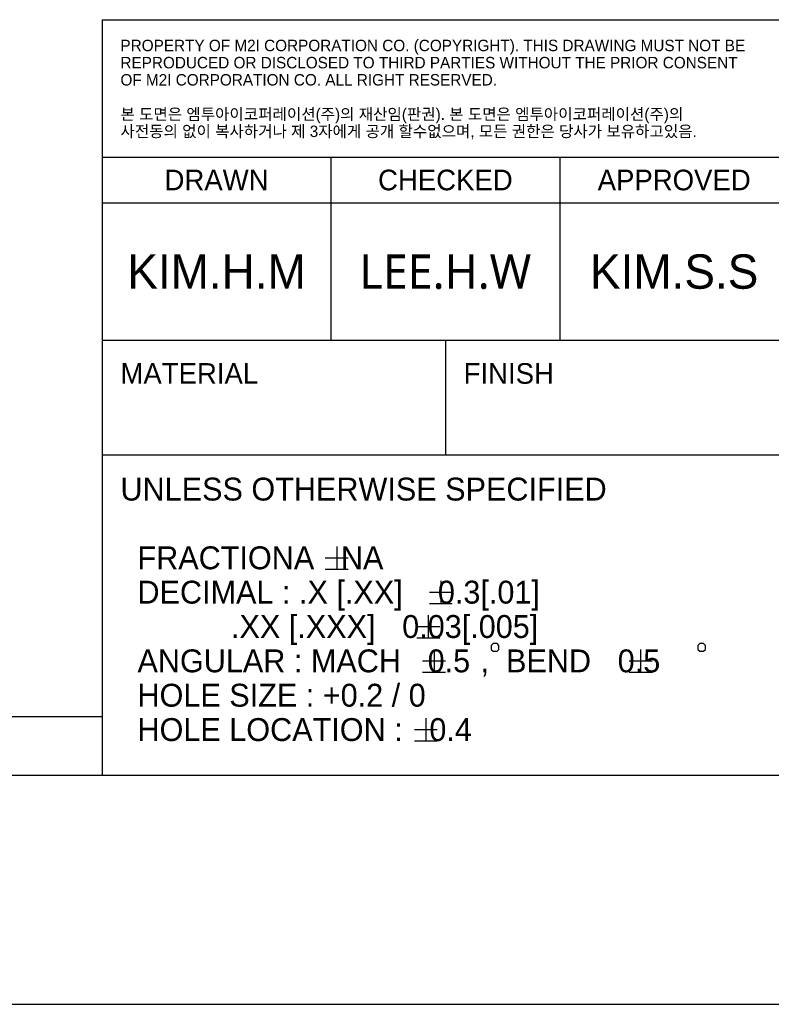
# Model space of a CAD drawing. Header units: inches. Extents: x 0 to 23.4, y 0 to 16.5.
# Tile 13 of 18: x 17.4 to 20, y 0 to 3.4. Entities that reach past the tile are written whole.
import ezdxf

# ---------------------------------------------------------------- set-up
doc = ezdxf.new("R2010")
doc.units = ezdxf.units.IN
doc.header["$LTSCALE"] = 1.28622
doc.header["$MEASUREMENT"] = 0
doc.layers.add('MIO-CMT0A_-FORMAT', color=7, linetype='CONTINUOUS')
doc.styles.add('TEXTSTYLE_2', font='gothic.ttf')
doc.styles.add('TEXTSTYLE_3', font='malgun.ttf')
doc.styles.add('TEXTSTYLE_5', font='triumb.ttf')

msp = doc.modelspace()

# ---------------------------------------------------------------- linework, layer by layer
at = {"layer": 'MIO-CMT0A_-FORMAT', "color": 2, "linetype": 'CONTINUOUS'}
for p, q in [((17.677165, 3.385826), (22.401574, 3.385826)), ((17.677165, 3.385826), (17.677165, 0.787401)), ((17.677165, 2.913385), (22.401574, 2.913385)), ((18.464566, 2.913385), (18.464566, 2.283464)), ((19.251968, 2.913385), (19.251968, 2.283464)), ((17.677165, 2.755905), (22.401574, 2.755905)), ((17.677165, 2.283464), (22.401574, 2.283464)), ((18.858267, 2.283464), (18.858267, 1.889763)), ((17.677165, 1.889763), (20.03937, 1.889763)), ((18.484306, 1.574803), (18.484306, 1.496062)), ((18.444937, 1.535432), (18.523677, 1.535432)), ((18.444937, 1.496062), (18.523677, 1.496062)), ((18.84281, 1.456692), (18.84281, 1.377952)), ((18.803441, 1.417322), (18.882181, 1.417322)), ((18.803441, 1.377952), (18.882181, 1.377952)), ((18.799359, 1.338582), (18.799359, 1.259842)), ((18.759988, 1.299212), (18.838728, 1.299212)), ((18.759988, 1.259842), (18.838728, 1.259842)), ((18.819307, 1.220472), (18.819307, 1.141732)), ((19.530303, 1.220472), (19.530303, 1.141732)), ((18.779938, 1.181102), (18.858678, 1.181102)), ((19.490932, 1.181102), (19.569672, 1.181102)), ((18.779938, 1.141732), (18.858678, 1.141732)), ((19.490932, 1.141732), (19.569672, 1.141732)), ((18.790891, 0.984251), (18.790891, 0.905511)), ((18.751522, 0.944881), (18.830262, 0.944881)), ((18.751522, 0.905511), (18.830262, 0.905511)), ((17.677165, 0.787401), (22.401574, 0.787401))]:
    msp.add_line(p, q, dxfattribs=at)
at = {"layer": 'MIO-CMT0A_-FORMAT', "color": 7, "linetype": 'CONTINUOUS'}
for p, q in [((0.984252, 0.984252), (17.678271, 0.989472)), ((0.787402, 0.787402), (22.603989, 0.787402)), ((0, 0), (23.385827, 0))]:
    msp.add_line(p, q, dxfattribs=at)
at = {"layer": 'MIO-CMT0A_-FORMAT', "color": 2, "linetype": 'CONTINUOUS'}
for points in [[(19.01645, 1.233595), (19.01645, 1.220472), (19.023011, 1.21391), (19.036136, 1.21391), (19.042697, 1.220472), (19.042697, 1.233595), (19.036136, 1.240157), (19.023011, 1.240157), (19.01645, 1.233595)], [(19.727445, 1.233595), (19.727445, 1.220472), (19.734007, 1.21391), (19.74713, 1.21391), (19.753691, 1.220472), (19.753691, 1.233595), (19.74713, 1.240157), (19.734007, 1.240157), (19.727445, 1.233595)]]:
    msp.add_lwpolyline(points, dxfattribs=at)

# ---------------------------------------------------------------- texts
at = {"layer": 'MIO-CMT0A_-FORMAT', "color": 2, "linetype": 'CONTINUOUS', "line_spacing_factor": 0.9}
for s, insert, char_height, width, attachment_point, style in [('PROPERTY OF M2I CORPORATION CO. (COPYRIGHT). THIS DRAWING MUST NOT BE\\PREPRODUCED OR DISCLOSED TO THIRD PARTIES WITHOUT THE PRIOR CONSENT \\POF M2I CORPORATION CO. ALL RIGHT RESERVED. \\P \\P\\fBareunDotum 1;본 도면은 엠투아이코퍼레이션(주)의 재산임(판권). 본 도면은 엠투아이코퍼레이션(주)의 \\P사전동의 없이 복사하거나 제 3자에게 공개 할수없으며, 모든 권한은 당사가 보유하고있음.', (17.740157, 3.316928), 0.03937008, 2.24678374, 1, 'TEXTSTYLE_5'), ('DRAWN', (18.070866, 2.870078), 0.0708661, 0.36098466, 2, 'TEXTSTYLE_2'), ('CHECKED', (18.858267, 2.870078), 0.0708661, 0.42677165, 2, 'TEXTSTYLE_2'), ('APPROVED', (19.645669, 2.870078), 0.0708661, 0.49631803, 2, 'TEXTSTYLE_2'), ('KIM.H.M', (18.070866, 2.578739), 0.1181102, 0.63254593, 2, 'TEXTSTYLE_2'), ('LEE.H.W', (18.858267, 2.578739), 0.1181102, 0.59580052, 2, 'TEXTSTYLE_3'), ('KIM.S.S', (19.645669, 2.578739), 0.1181102, 0.54155731, 2, 'TEXTSTYLE_2'), ('MATERIAL\\P\\H0.157480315; \\H0.1377952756; ', (17.740157, 2.204724), 0.07086614, 0.44957644, 1, 'TEXTSTYLE_2'), ('FINISH\\P\\H0.157480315; \\H0.1377952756; ', (18.921259, 2.204724), 0.07086614, 0.3023622, 1, 'TEXTSTYLE_2'), ('UNLESS OTHERWISE SPECIFIED\\P \\P  FRACTIONA {\\ftxt;\\W0.0001;\\H0.0001;\\~}{\\ftxt;\\W1.1666666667;\\H0.0787401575; }{\\ftxt;\\W0.0001;\\H0.0001;\\~}NA\\P  DECIMAL : .X [.XX]  {\\ftxt;\\W0.0001;\\H0.0001;\\~}{\\ftxt;\\W1.1666666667;\\H0.0787401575; }{\\ftxt;\\W0.0001;\\H0.0001;\\~}0.3[.01]\\P             .XX [.XXX] {\\ftxt;\\W0.0001;\\H0.0001;\\~}{\\ftxt;\\W1.1666666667;\\H0.0787401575; }{\\ftxt;\\W0.0001;\\H0.0001;\\~}0.03[.005]\\P  ANGULAR : MACH {\\ftxt;\\W0.0001;\\H0.0001;\\~}{\\ftxt;\\W1.1666666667;\\H0.0787401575; }{\\ftxt;\\W0.0001;\\H0.0001;\\~}0.5{\\ftxt;\\W0.0001;\\H0.0001;\\~}{\\ftxt;\\W0.6666666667;\\H0.0787401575; }{\\ftxt;\\W0.0001;\\H0.0001;\\~},  BEND {\\ftxt;\\W0.0001;\\H0.0001;\\~}{\\ftxt;\\W1.1666666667;\\H0.0787401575; }{\\ftxt;\\W0.0001;\\H0.0001;\\~}0.5{\\ftxt;\\W0.0001;\\H0.0001;\\~}{\\ftxt;\\W0.6666666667;\\H0.0787401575; }{\\ftxt;\\W0.0001;\\H0.0001;\\~}\\P  HOLE SIZE : +0.2 / 0\\P  HOLE LOCATION : {\\ftxt;\\W0.0001;\\H0.0001;\\~}{\\ftxt;\\W1.1666666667;\\H0.0787401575; }{\\ftxt;\\W0.0001;\\H0.0001;\\~}0.4', (17.740157, 1.811023), 0.078740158, 3.05967134, 1, 'TEXTSTYLE_2')]:
    msp.add_mtext(s, dxfattribs=dict(at, insert=insert, char_height=char_height, width=width, attachment_point=attachment_point, style=style))

doc.saveas('drawing.dxf')
